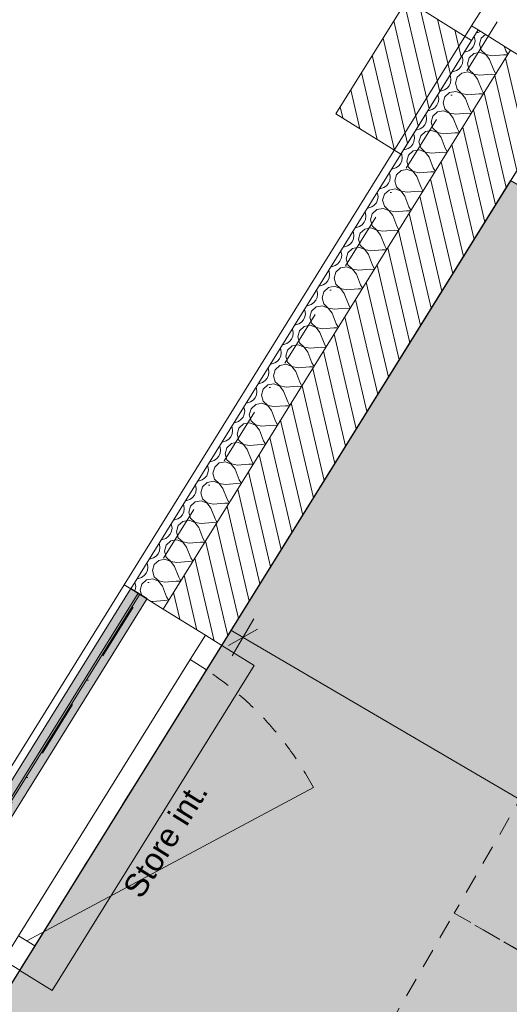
# Model space of a CAD drawing. Header units: millimetres. Extents: x -95266 to 45774, y -33242 to 22435.
# Tile 13 of 88: x -84921 to -83641, y 8162 to 10735. Entities that reach past the tile are written whole.
import ezdxf
from ezdxf.enums import TextEntityAlignment as Align

# ---------------------------------------------------------------- set-up
doc = ezdxf.new("R2010")
doc.units = ezdxf.units.MM
doc.header["$MEASUREMENT"] = 0
for name, pattern in [('! FIN Pointille', [87.5, 50, -37.5]), ('! STR Pointille', [87.5, 50, -37.5]), ('! URB Limite propriété', [300, 150, -75, 0, -75]), ('Tirets petits', [125, 75, -50])]:
    doc.linetypes.add(name, pattern=pattern)
for name, color, linetype in [('01-STR_Dalles.ARCHI', 7, 'Continuous'), ('01-STR_Murs extérieurs.ARCHI', 7, 'Continuous'), ('02-CCO_Serrurerie.ARCHI', 7, 'Continuous'), ('03-SURFACE _ Utile.ARCHI', 7, 'Continuous'), ('04-SOE_Faux Plafond.ARCHI', 7, 'Continuous'), ('04-SOE_Revetement de sol.ARCHI', 7, 'Continuous'), ('05-INF _ COTATIONS.ARCHI', 7, 'Continuous'), ('06-REP _ EQUIP MOBI _ hors marché.ARCHI', 7, 'Continuous'), ('06-REP _ EQUIP MOBI _ marché.ARCHI', 7, 'Continuous'), ('Fenêtres Archicad', 7, 'Continuous'), ('Marques de fenêtre Archicad', 7, 'Continuous'), ('Marques de Zone Archicad', 7, 'Continuous'), ('Nouveau_07-VRD_Terrain EDL_Parcelle.ARCHI', 7, 'Continuous')]:
    doc.layers.add(name, color=color, linetype=linetype)
doc.styles.add('STYLE_GENERE_1', font='arial.ttf')
doc.styles.add('STYLE_GENERE_2', font='arial.ttf')
doc.dimstyles.new('STYLE_GENERE__1', dxfattribs={"dimtxt": 75, "dimasz": 57, "dimexe": 0.18, "dimexo": 50, "dimgap": 0, "dimtad": 1, "dimlfac": 0.001, "dimzin": 0, "dimdsep": 46, "dimtxsty": 'STYLE_GENERE_1', "dimblk": 'ARROWHEAD_2', "dimblk1": 'ARROWHEAD_2', "dimblk2": 'ARROWHEAD_2', "dimcen": 0.09, "dimclrd": 256, "dimclre": 256, "dimclrt": 256, "dimazin": 0, "dimtfac": 1, "dimtdec": 4, "dimtmove": 0, "dimatfit": 3, "dimfxl": 0, "dimtolj": 1, "dimtzin": 0, "dimarcsym": 0})

# ---------------------------------------------------------------- blocks, each defined once
blk = doc.blocks.new('Dalle_1_2', base_point=(-76490.4, 21808.4))
at = {"layer": '01-STR_Dalles.ARCHI', "color": 7, "linetype": 'Continuous', "lineweight": 5, "flags": 128}
blk.add_lwpolyline([(-76490.4, 21808.4), (-87291.7, 4437.9), (-82006.1, 1387.3), (-82425.9, 539.4), (-77581.8, -2296.9), (-72433.7, 6489), (-56478, -2855), (-54056.4, -4268.9), (-54717.7, -5397.6), (-55839.4, -4740.4), (-56513, -5890.1), (-48741.5, -10399.6), (-47429.1, -8161.6), (-44547, -9851.7), (-45759.6, -11920.3), (-44179.8, -12831.6), (-42533.9, -10035.9), (-41442, -10665.3), (-36023.4, -1555.2)], close=True, dxfattribs=at)
blk = doc.blocks.new('PFT Employeurs 1__15_2', base_point=(-84795, 5852.1))
at = {"layer": '03-SURFACE _ Utile.ARCHI', "linetype": 'Continuous', "lineweight": 0, "true_color": 0xffdad2}
h = blk.add_hatch(color=254, dxfattribs=at)
h.paths.add_polyline_path([(-83637.3, 10314.9), (-87291.7, 4437.9), (-82006.1, 1387.3), (-82427.2, 536.8), (-77858.1, -2135.3), (-77695.5, -1857.3), (-77419.1, -2019.2), (-74500.9, 2961), (-81255.1, 6860.5), (-80344.8, 8414)])
h.paths.add_polyline_path([(-80584.2, 4575.4), (-80382, 4920.5), (-80036.9, 4718.3), (-80239.1, 4373.2)], flags=0)
at = {"layer": 'Marques de Zone Archicad', "color": 7, "lineweight": 5}
for tag, height, style, p in [('ROOM_NAME', 125, 'STYLE_GENERE_2', (-84884.3, 6668.9)), ('measuredAreaCode', 100, 'STYLE_GENERE_1', (-85198.6, 6130.3)), ('DUMMY_862', 100, 'STYLE_GENERE_1', (-85296.8, 5960.2)), ('DUMMY_861', 125, 'STYLE_GENERE_2', (-83589, 5949.7)), ('DUMMY_863', 100, 'STYLE_GENERE_1', (-85026.1, 5803.9)), ('DUMMY_864', 100, 'STYLE_GENERE_1', (-85395, 5790.1)), ('titleZoneLevel', 100, 'STYLE_GENERE_1', (-85493.2, 5620)), ('DUMMY_865', 100, 'STYLE_GENERE_1', (-85058.4, 5595.7))]:
    blk.add_attdef(tag, text='', height=height, rotation=329.9997, dxfattribs=dict(at, style=style)).set_placement(p, align=Align.TOP_LEFT)
blk = doc.blocks.new('Dalle_8_2', base_point=(-87291.7, 4437.9))
at = {"layer": '04-SOE_Faux Plafond.ARCHI', "color": 252, "linetype": 'Tirets petits', "lineweight": 5, "flags": 128}
blk.add_lwpolyline([(-87291.7, 4437.9), (-76490.4, 21808.4), (-36023.4, -1555.2), (-39411.7, -7251.8), (-41500.3, -6028), (-43890.9, -4627.3), (-44756.4, -6104.4), (-53251, -1126.9), (-52156.1, 745.7), (-53422.7, 1487.9), (-53460.6, 1423.2), (-53841, 1646.1), (-57988.5, 4076.8), (-57988.2, 4077.3), (-63007.5, 7016.8), (-62958, 7101.4), (-66320.9, 9071.9), (-66373.3, 8982.4), (-70933.1, 11661), (-70035.8, 13192.4), (-72449.2, 14601.8), (-72270.4, 14906.9), (-74211.7, 16044.4), (-75399.8, 14016.8), (-76572.4, 14703.9), (-78078.4, 12133.6), (-80174.3, 8556.8), (-78961.8, 7856.7), (-78041.3, 9427.6), (-72585.2, 6230.6), (-77581.8, -2296.9), (-82427.2, 536.8), (-82006.1, 1387.3)], close=True, dxfattribs=at)
blk = doc.blocks.new('Dalle_16_2', base_point=(-87291.7, 4437.9))
at = {"layer": '04-SOE_Revetement de sol.ARCHI', "color": 7, "linetype": 'Continuous', "lineweight": 5, "flags": 128}
blk.add_lwpolyline([(-77858.4, -2135.2), (-82427.2, 536.8), (-82006.1, 1387.3), (-87291.7, 4437.9), (-76490.4, 21808.4)], dxfattribs=at)
blk = doc.blocks.new('*X154')
at = {"layer": '01-STR_Murs extérieurs.ARCHI', "color": 7, "linetype": 'Continuous', "lineweight": 5}
for p, q in [((-83731.4, 10688.6), (-83732.7, 10691.6)), ((-83731.5, 10672.2), (-83730.3, 10680.4)), ((-83730.3, 10680.4), (-83731.4, 10688.6)), ((-83726.4, 10701.8), (-83723.1, 10701.9)), ((-83723.1, 10701.9), (-83715.6, 10704.5)), ((-83713.9, 10686.9), (-83718.4, 10671.2)), ((-83703.1, 10696.7), (-83713.9, 10686.9)), ((-83754.8, 10651), (-83746.9, 10653.6)), ((-83746.9, 10653.6), (-83740.1, 10658.3)), ((-83740.1, 10658.3), (-83734.8, 10664.6)), ((-83734.8, 10664.6), (-83731.5, 10672.2)), ((-83718.4, 10671.2), (-83714, 10655.4)), ((-83714, 10655.4), (-83701.9, 10644.3)), ((-83654.4, 10666.4), (-83649.6, 10654)), ((-83649.6, 10654), (-83645.5, 10646.8)), ((-83763.1, 10637.6), (-83764.4, 10640.7)), ((-83762, 10629.4), (-83763.1, 10637.6)), ((-83763.1, 10621.2), (-83762, 10629.4)), ((-83758.1, 10650.8), (-83754.8, 10651)), ((-83745.6, 10636), (-83750.1, 10620.2)), ((-83733.4, 10647), (-83745.6, 10636)), ((-83717.3, 10650), (-83733.4, 10647)), ((-83702, 10644.1), (-83717.3, 10650)), ((-83692.1, 10631), (-83702, 10644.1)), ((-83701.9, 10644.3), (-83685.8, 10641.2)), ((-83692.1, 10631), (-83681.2, 10603.1)), ((-83685.8, 10641.2), (-83655.9, 10643.8)), ((-83647.6, 10643.4), (-83655.9, 10643.8)), ((-83645.4, 10642.7), (-83647.6, 10643.4)), ((-83645.5, 10646.8), (-83643.9, 10645.1)), ((-83786.5, 10600), (-83778.6, 10602.7)), ((-83778.6, 10602.7), (-83771.8, 10607.3)), ((-83771.8, 10607.3), (-83766.5, 10613.7)), ((-83766.5, 10613.7), (-83763.1, 10621.2)), ((-83750.1, 10620.2), (-83745.6, 10604.4)), ((-83745.6, 10604.4), (-83733.6, 10593.4)), ((-83681.2, 10603.1), (-83677.2, 10595.8)), ((-83794.8, 10586.7), (-83796.1, 10589.7)), ((-83793.7, 10578.5), (-83794.8, 10586.7)), ((-83794.8, 10570.3), (-83793.7, 10578.5)), ((-83789.8, 10599.9), (-83786.5, 10600)), ((-83777.2, 10585), (-83781.8, 10569.3)), ((-83765.1, 10596.1), (-83777.2, 10585)), ((-83749, 10599.1), (-83765.1, 10596.1)), ((-83733.7, 10593.1), (-83749, 10599.1)), ((-83723.8, 10580.1), (-83733.7, 10593.1)), ((-83733.6, 10593.4), (-83717.5, 10590.3)), ((-83723.8, 10580.1), (-83712.9, 10552.1)), ((-83717.5, 10590.3), (-83687.6, 10592.9)), ((-83679.3, 10592.5), (-83687.6, 10592.9)), ((-83677.1, 10591.7), (-83679.3, 10592.5)), ((-83677.2, 10595.8), (-83675.6, 10594.2)), ((-83818.2, 10549.1), (-83810.3, 10551.7)), ((-83810.3, 10551.7), (-83803.5, 10556.4)), ((-83803.5, 10556.4), (-83798.2, 10562.7)), ((-83798.2, 10562.7), (-83794.8, 10570.3)), ((-83781.8, 10569.3), (-83777.3, 10553.5)), ((-83777.3, 10553.5), (-83765.3, 10542.4)), ((-83712.9, 10552.1), (-83708.9, 10544.9)), ((-83826.5, 10535.7), (-83827.8, 10538.8)), ((-83825.3, 10527.5), (-83826.5, 10535.7)), ((-83826.5, 10519.3), (-83825.3, 10527.5)), ((-83821.5, 10548.9), (-83818.2, 10549.1)), ((-83808.9, 10534.1), (-83813.4, 10518.3)), ((-83796.8, 10545.1), (-83808.9, 10534.1)), ((-83780.7, 10548.1), (-83796.8, 10545.1)), ((-83765.4, 10542.2), (-83780.7, 10548.1)), ((-83755.5, 10529.1), (-83765.4, 10542.2)), ((-83765.3, 10542.4), (-83749.2, 10539.3)), ((-83755.5, 10529.1), (-83744.6, 10501.2)), ((-83749.2, 10539.3), (-83719.3, 10541.9)), ((-83711, 10541.5), (-83719.3, 10541.9)), ((-83708.8, 10540.7), (-83711, 10541.5)), ((-83708.9, 10544.9), (-83707.2, 10543.2)), ((-83849.8, 10498.1), (-83842, 10500.7)), ((-83842, 10500.7), (-83835.2, 10505.4)), ((-83835.2, 10505.4), (-83829.9, 10511.8)), ((-83829.9, 10511.8), (-83826.5, 10519.3)), ((-83813.4, 10518.3), (-83809, 10502.5)), ((-83809, 10502.5), (-83796.9, 10491.4)), ((-83744.6, 10501.2), (-83740.6, 10493.9)), ((-83858.1, 10484.8), (-83859.5, 10487.8)), ((-83858.2, 10468.4), (-83857, 10476.6)), ((-83857, 10476.6), (-83858.1, 10484.8)), ((-83853.2, 10498), (-83849.8, 10498.1)), ((-83840.6, 10483.1), (-83845.1, 10467.4)), ((-83828.5, 10494.2), (-83840.6, 10483.1)), ((-83812.4, 10497.2), (-83828.5, 10494.2)), ((-83797.1, 10491.2), (-83812.4, 10497.2)), ((-83787.2, 10478.2), (-83797.1, 10491.2)), ((-83796.9, 10491.4), (-83780.8, 10488.4)), ((-83787.2, 10478.2), (-83776.3, 10450.2)), ((-83780.8, 10488.4), (-83751, 10491)), ((-83742.7, 10490.5), (-83751, 10491)), ((-83740.5, 10489.8), (-83742.7, 10490.5)), ((-83740.6, 10493.9), (-83738.9, 10492.3)), ((-83881.5, 10447.2), (-83873.7, 10449.8)), ((-83873.7, 10449.8), (-83866.8, 10454.5)), ((-83866.8, 10454.5), (-83861.5, 10460.8)), ((-83861.5, 10460.8), (-83858.2, 10468.4)), ((-83845.1, 10467.4), (-83840.7, 10451.6)), ((-83840.7, 10451.6), (-83828.6, 10440.5)), ((-83776.3, 10450.2), (-83772.3, 10443)), ((-83889.8, 10433.8), (-83891.2, 10436.9)), ((-83889.9, 10417.4), (-83888.7, 10425.6)), ((-83888.7, 10425.6), (-83889.8, 10433.8)), ((-83884.8, 10447), (-83881.5, 10447.2)), ((-83872.3, 10432.2), (-83876.8, 10416.4)), ((-83860.2, 10443.2), (-83872.3, 10432.2)), ((-83844, 10446.2), (-83860.2, 10443.2)), ((-83828.7, 10440.3), (-83844, 10446.2)), ((-83818.9, 10427.2), (-83828.7, 10440.3)), ((-83828.6, 10440.5), (-83812.5, 10437.4)), ((-83818.9, 10427.2), (-83808, 10399.3)), ((-83812.5, 10437.4), (-83782.6, 10440)), ((-83774.4, 10439.6), (-83782.6, 10440)), ((-83772.2, 10438.8), (-83774.4, 10439.6)), ((-83772.3, 10443), (-83770.6, 10441.3)), ((-83916.5, 10396.1), (-83913.2, 10396.2)), ((-83913.2, 10396.2), (-83905.4, 10398.8)), ((-83905.4, 10398.8), (-83898.5, 10403.5)), ((-83898.5, 10403.5), (-83893.2, 10409.9)), ((-83893.2, 10409.9), (-83889.9, 10417.4)), ((-83876.8, 10416.4), (-83872.4, 10400.6)), ((-83872.4, 10400.6), (-83860.3, 10389.5)), ((-83808, 10399.3), (-83803.9, 10392)), ((-83921.5, 10382.9), (-83922.8, 10385.9)), ((-83921.6, 10366.5), (-83920.4, 10374.7)), ((-83920.4, 10374.7), (-83921.5, 10382.9)), ((-83904, 10381.2), (-83908.5, 10365.5)), ((-83891.8, 10392.3), (-83904, 10381.2)), ((-83875.7, 10395.3), (-83891.8, 10392.3)), ((-83860.4, 10389.3), (-83875.7, 10395.3)), ((-83850.5, 10376.3), (-83860.4, 10389.3)), ((-83860.3, 10389.5), (-83844.2, 10386.5)), ((-83850.5, 10376.3), (-83839.7, 10348.3)), ((-83844.2, 10386.5), (-83814.3, 10389.1)), ((-83806.1, 10388.6), (-83814.3, 10389.1)), ((-83803.9, 10387.9), (-83806.1, 10388.6)), ((-83803.9, 10392), (-83802.3, 10390.4)), ((-83948.2, 10345.1), (-83944.9, 10345.3)), ((-83944.9, 10345.3), (-83937, 10347.9)), ((-83937, 10347.9), (-83930.2, 10352.6)), ((-83930.2, 10352.6), (-83924.9, 10358.9)), ((-83924.9, 10358.9), (-83921.6, 10366.5)), ((-83908.5, 10365.5), (-83904.1, 10349.7)), ((-83904.1, 10349.7), (-83892, 10338.6)), ((-83839.7, 10348.3), (-83835.6, 10341.1)), ((-83953.2, 10331.9), (-83954.5, 10335)), ((-83952.1, 10323.7), (-83953.2, 10331.9)), ((-83953.2, 10315.5), (-83952.1, 10323.7)), ((-83935.7, 10330.3), (-83940.2, 10314.5)), ((-83923.5, 10341.3), (-83935.7, 10330.3)), ((-83907.4, 10344.3), (-83923.5, 10341.3)), ((-83892.1, 10338.4), (-83907.4, 10344.3)), ((-83882.2, 10325.3), (-83892.1, 10338.4)), ((-83892, 10338.6), (-83875.9, 10335.5)), ((-83882.2, 10325.3), (-83871.3, 10297.3)), ((-83875.9, 10335.5), (-83846, 10338.1)), ((-83837.7, 10337.7), (-83846, 10338.1)), ((-83835.5, 10336.9), (-83837.7, 10337.7)), ((-83835.6, 10341.1), (-83834, 10339.4)), ((-83979.9, 10294.2), (-83976.6, 10294.3)), ((-83976.6, 10294.3), (-83968.7, 10296.9)), ((-83968.7, 10296.9), (-83961.9, 10301.6)), ((-83961.9, 10301.6), (-83956.6, 10308)), ((-83956.6, 10308), (-83953.2, 10315.5)), ((-83939.1, 10293.4), (-83955.2, 10290.3)), ((-83940.2, 10314.5), (-83935.7, 10298.7)), ((-83923.8, 10287.4), (-83939.1, 10293.4)), ((-83935.7, 10298.7), (-83923.7, 10287.6)), ((-83871.3, 10297.3), (-83867.3, 10290.1)), ((-83984.9, 10281), (-83986.2, 10284)), ((-83983.8, 10272.8), (-83984.9, 10281)), ((-83984.9, 10264.6), (-83983.8, 10272.8)), ((-83967.3, 10279.3), (-83971.9, 10263.6)), ((-83955.2, 10290.3), (-83967.3, 10279.3)), ((-83913.9, 10274.4), (-83923.8, 10287.4)), ((-83923.7, 10287.6), (-83907.6, 10284.5)), ((-83913.9, 10274.4), (-83903, 10246.4)), ((-83907.6, 10284.5), (-83877.7, 10287.2)), ((-83869.4, 10286.7), (-83877.7, 10287.2)), ((-83867.2, 10286), (-83869.4, 10286.7)), ((-83867.3, 10290.1), (-83865.7, 10288.5)), ((-84011.6, 10243.2), (-84008.3, 10243.4)), ((-84008.3, 10243.4), (-84000.4, 10246)), ((-84000.4, 10246), (-83993.6, 10250.7)), ((-83993.6, 10250.7), (-83988.3, 10257)), ((-83988.3, 10257), (-83984.9, 10264.6)), ((-83970.8, 10242.4), (-83986.9, 10239.4)), ((-83971.9, 10263.6), (-83967.4, 10247.8)), ((-83955.5, 10236.5), (-83970.8, 10242.4)), ((-83967.4, 10247.8), (-83955.4, 10236.7)), ((-83903, 10246.4), (-83899, 10239.2)), ((-84016.6, 10230), (-84017.9, 10233.1)), ((-84015.4, 10221.8), (-84016.6, 10230)), ((-84016.6, 10213.6), (-84015.4, 10221.8)), ((-83999, 10228.4), (-84003.5, 10212.6)), ((-83986.9, 10239.4), (-83999, 10228.4)), ((-83945.6, 10223.4), (-83955.5, 10236.5)), ((-83955.4, 10236.7), (-83939.3, 10233.6)), ((-83945.6, 10223.4), (-83934.7, 10195.4)), ((-83939.3, 10233.6), (-83909.4, 10236.2)), ((-83901.1, 10235.8), (-83909.4, 10236.2)), ((-83898.9, 10235), (-83901.1, 10235.8)), ((-83899, 10239.2), (-83897.3, 10237.5)), ((-84043.3, 10192.3), (-84039.9, 10192.4)), ((-84039.9, 10192.4), (-84032.1, 10195)), ((-84032.1, 10195), (-84025.3, 10199.7)), ((-84025.3, 10199.7), (-84020, 10206.1)), ((-84020, 10206.1), (-84016.6, 10213.6)), ((-84002.5, 10191.4), (-84018.6, 10188.4)), ((-84003.5, 10212.6), (-83999.1, 10196.8)), ((-83987.2, 10185.5), (-84002.5, 10191.4)), ((-83999.1, 10196.8), (-83987, 10185.7)), ((-83934.7, 10195.4), (-83930.7, 10188.2)), ((-84048.2, 10179.1), (-84049.6, 10182.1)), ((-84048.3, 10162.7), (-84047.1, 10170.9)), ((-84047.1, 10170.9), (-84048.2, 10179.1)), ((-84030.7, 10177.4), (-84035.2, 10161.7)), ((-84018.6, 10188.4), (-84030.7, 10177.4)), ((-83977.3, 10172.5), (-83987.2, 10185.5)), ((-83987, 10185.7), (-83970.9, 10182.6)), ((-83977.3, 10172.5), (-83966.4, 10144.5)), ((-83970.9, 10182.6), (-83941, 10185.3)), ((-83932.8, 10184.8), (-83941, 10185.3)), ((-83930.6, 10184.1), (-83932.8, 10184.8)), ((-83930.7, 10188.2), (-83929, 10186.6)), ((-84074.9, 10141.3), (-84071.6, 10141.5)), ((-84071.6, 10141.5), (-84063.8, 10144.1)), ((-84063.8, 10144.1), (-84056.9, 10148.7)), ((-84056.9, 10148.7), (-84051.6, 10155.1)), ((-84051.6, 10155.1), (-84048.3, 10162.7)), ((-84034.1, 10140.5), (-84050.3, 10137.5)), ((-84035.2, 10161.7), (-84030.8, 10145.9)), ((-84018.8, 10134.6), (-84034.1, 10140.5)), ((-84030.8, 10145.9), (-84018.7, 10134.8)), ((-83966.4, 10144.5), (-83962.4, 10137.3)), ((-84079.9, 10128.1), (-84081.3, 10131.2)), ((-84080, 10111.7), (-84078.8, 10119.9)), ((-84078.8, 10119.9), (-84079.9, 10128.1)), ((-84062.4, 10126.5), (-84066.9, 10110.7)), ((-84050.3, 10137.5), (-84062.4, 10126.5)), ((-84009, 10121.5), (-84018.8, 10134.6)), ((-84018.7, 10134.8), (-84002.6, 10131.7)), ((-84009, 10121.5), (-83998.1, 10093.5)), ((-84002.6, 10131.7), (-83972.7, 10134.3)), ((-83964.5, 10133.9), (-83972.7, 10134.3)), ((-83962.3, 10133.1), (-83964.5, 10133.9)), ((-83962.4, 10137.3), (-83960.7, 10135.6)), ((-84106.6, 10090.4), (-84103.3, 10090.5)), ((-84103.3, 10090.5), (-84095.5, 10093.1)), ((-84095.5, 10093.1), (-84088.6, 10097.8)), ((-84088.6, 10097.8), (-84083.3, 10104.2)), ((-84083.3, 10104.2), (-84080, 10111.7)), ((-84065.8, 10089.5), (-84081.9, 10086.5)), ((-84066.9, 10110.7), (-84062.5, 10094.9)), ((-84050.5, 10083.6), (-84065.8, 10089.5)), ((-84062.5, 10094.9), (-84050.4, 10083.8)), ((-83998.1, 10093.5), (-83994, 10086.3)), ((-84111.6, 10077.2), (-84112.9, 10080.2)), ((-84111.7, 10060.8), (-84110.5, 10069)), ((-84110.5, 10069), (-84111.6, 10077.2)), ((-84094.1, 10075.5), (-84098.6, 10059.8)), ((-84081.9, 10086.5), (-84094.1, 10075.5)), ((-84040.6, 10070.5), (-84050.5, 10083.6)), ((-84050.4, 10083.8), (-84034.3, 10080.7)), ((-84040.6, 10070.5), (-84029.8, 10042.6)), ((-84034.3, 10080.7), (-84004.4, 10083.3)), ((-83996.1, 10082.9), (-84004.4, 10083.3)), ((-83993.9, 10082.2), (-83996.1, 10082.9)), ((-83994, 10086.3), (-83992.4, 10084.7)), ((-84138.3, 10039.4), (-84135, 10039.6)), ((-84135, 10039.6), (-84127.1, 10042.2)), ((-84127.1, 10042.2), (-84120.3, 10046.8)), ((-84113.6, 10035.6), (-84125.8, 10024.6)), ((-84120.3, 10046.8), (-84115, 10053.2)), ((-84115, 10053.2), (-84111.7, 10060.8)), ((-84097.5, 10038.6), (-84113.6, 10035.6)), ((-84098.6, 10059.8), (-84094.2, 10044)), ((-84082.2, 10032.7), (-84097.5, 10038.6)), ((-84094.2, 10044), (-84082.1, 10032.9)), ((-84029.8, 10042.6), (-84025.7, 10035.4)), ((-84143.3, 10026.2), (-84144.6, 10029.2)), ((-84142.2, 10018), (-84143.3, 10026.2)), ((-84143.3, 10009.8), (-84142.2, 10018)), ((-84125.8, 10024.6), (-84130.3, 10008.8)), ((-84072.3, 10019.6), (-84082.2, 10032.7)), ((-84082.1, 10032.9), (-84066, 10029.8)), ((-84072.3, 10019.6), (-84061.4, 9991.6)), ((-84066, 10029.8), (-84036.1, 10032.4)), ((-84027.8, 10032), (-84036.1, 10032.4)), ((-84025.6, 10031.2), (-84027.8, 10032)), ((-84025.7, 10035.4), (-84024.1, 10033.7)), ((-84170, 9988.4), (-84166.7, 9988.6)), ((-84166.7, 9988.6), (-84158.8, 9991.2)), ((-84158.8, 9991.2), (-84152, 9995.9)), ((-84145.3, 9984.6), (-84157.4, 9973.6)), ((-84152, 9995.9), (-84146.7, 10002.3)), ((-84146.7, 10002.3), (-84143.3, 10009.8)), ((-84129.2, 9987.6), (-84145.3, 9984.6)), ((-84130.3, 10008.8), (-84125.8, 9993)), ((-84113.9, 9981.7), (-84129.2, 9987.6)), ((-84125.8, 9993), (-84113.8, 9981.9)), ((-84061.4, 9991.6), (-84057.4, 9984.4)), ((-84057.4, 9984.4), (-84055.8, 9982.8)), ((-84178.4, 9951.3), (-84175, 9958.9)), ((-84175, 9975.3), (-84176.3, 9978.3)), ((-84173.9, 9967.1), (-84175, 9975.3)), ((-84175, 9958.9), (-84173.9, 9967.1)), ((-84157.4, 9973.6), (-84162, 9957.8)), ((-84104, 9968.6), (-84113.9, 9981.7)), ((-84113.8, 9981.9), (-84097.7, 9978.8)), ((-84104, 9968.6), (-84093.1, 9940.7)), ((-84097.7, 9978.8), (-84067.8, 9981.4)), ((-84059.5, 9981), (-84067.8, 9981.4)), ((-84057.3, 9980.3), (-84059.5, 9981)), ((-84201.7, 9937.5), (-84198.4, 9937.6)), ((-84198.4, 9937.6), (-84190.5, 9940.3)), ((-84190.5, 9940.3), (-84183.7, 9944.9)), ((-84177, 9933.7), (-84189.1, 9922.7)), ((-84183.7, 9944.9), (-84178.4, 9951.3)), ((-84160.9, 9936.7), (-84177, 9933.7)), ((-84162, 9957.8), (-84157.5, 9942.1)), ((-84145.6, 9930.8), (-84160.9, 9936.7)), ((-84157.5, 9942.1), (-84145.5, 9931)), ((-84093.1, 9940.7), (-84089.1, 9933.5)), ((-84089.1, 9933.5), (-84087.4, 9931.8)), ((-84210.1, 9900.3), (-84206.7, 9907.9)), ((-84206.7, 9924.3), (-84208, 9927.3)), ((-84205.5, 9916.1), (-84206.7, 9924.3)), ((-84206.7, 9907.9), (-84205.5, 9916.1)), ((-84189.1, 9922.7), (-84193.6, 9906.9)), ((-84135.7, 9917.7), (-84145.6, 9930.8)), ((-84145.5, 9931), (-84129.4, 9927.9)), ((-84135.7, 9917.7), (-84124.8, 9889.7)), ((-84129.4, 9927.9), (-84099.5, 9930.5)), ((-84091.2, 9930.1), (-84099.5, 9930.5)), ((-84089, 9929.3), (-84091.2, 9930.1)), ((-84233.4, 9886.5), (-84230, 9886.7)), ((-84230, 9886.7), (-84222.2, 9889.3)), ((-84222.2, 9889.3), (-84215.4, 9894)), ((-84208.7, 9882.7), (-84220.8, 9871.7)), ((-84215.4, 9894), (-84210.1, 9900.3)), ((-84192.6, 9885.7), (-84208.7, 9882.7)), ((-84193.6, 9906.9), (-84189.2, 9891.1)), ((-84177.3, 9879.8), (-84192.6, 9885.7)), ((-84189.2, 9891.1), (-84177.1, 9880)), ((-84124.8, 9889.7), (-84120.8, 9882.5)), ((-84120.8, 9882.5), (-84119.1, 9880.9)), ((-84241.7, 9849.4), (-84238.4, 9857)), ((-84238.3, 9873.4), (-84239.7, 9876.4)), ((-84238.4, 9857), (-84237.2, 9865.2)), ((-84237.2, 9865.2), (-84238.3, 9873.4)), ((-84220.8, 9871.7), (-84225.3, 9855.9)), ((-84225.3, 9855.9), (-84220.9, 9840.2)), ((-84167.4, 9866.7), (-84177.3, 9879.8)), ((-84177.1, 9880), (-84161, 9876.9)), ((-84167.4, 9866.7), (-84156.5, 9838.8)), ((-84161, 9876.9), (-84131.1, 9879.5)), ((-84122.9, 9879.1), (-84131.1, 9879.5)), ((-84120.7, 9878.4), (-84122.9, 9879.1)), ((-84265, 9835.6), (-84261.7, 9835.7)), ((-84261.7, 9835.7), (-84253.9, 9838.4)), ((-84253.9, 9838.4), (-84247, 9843)), ((-84240.4, 9831.8), (-84252.5, 9820.7)), ((-84247, 9843), (-84241.7, 9849.4)), ((-84224.2, 9834.8), (-84240.4, 9831.8)), ((-84208.9, 9828.9), (-84224.2, 9834.8)), ((-84220.9, 9840.2), (-84208.8, 9829.1)), ((-84156.5, 9838.8), (-84152.5, 9831.5)), ((-84152.5, 9831.5), (-84150.8, 9829.9)), ((-84273.4, 9798.4), (-84270.1, 9806)), ((-84270, 9822.4), (-84271.4, 9825.4)), ((-84270.1, 9806), (-84268.9, 9814.2)), ((-84268.9, 9814.2), (-84270, 9822.4)), ((-84252.5, 9820.7), (-84257, 9805)), ((-84257, 9805), (-84252.6, 9789.2)), ((-84199.1, 9815.8), (-84208.9, 9828.9)), ((-84208.8, 9829.1), (-84192.7, 9826)), ((-84199.1, 9815.8), (-84188.2, 9787.8)), ((-84192.7, 9826), (-84162.8, 9828.6)), ((-84154.6, 9828.2), (-84162.8, 9828.6)), ((-84152.4, 9827.4), (-84154.6, 9828.2)), ((-84296.7, 9784.6), (-84293.4, 9784.8)), ((-84293.4, 9784.8), (-84285.6, 9787.4)), ((-84285.6, 9787.4), (-84278.7, 9792.1)), ((-84272, 9780.8), (-84284.2, 9769.8)), ((-84278.7, 9792.1), (-84273.4, 9798.4)), ((-84255.9, 9783.8), (-84272, 9780.8)), ((-84240.6, 9777.9), (-84255.9, 9783.8)), ((-84252.6, 9789.2), (-84240.5, 9778.1)), ((-84188.2, 9787.8), (-84184.1, 9780.6)), ((-84184.1, 9780.6), (-84182.5, 9779)), ((-84305.1, 9747.5), (-84301.8, 9755.1)), ((-84301.7, 9771.4), (-84303, 9774.5)), ((-84301.8, 9755.1), (-84300.6, 9763.2)), ((-84300.6, 9763.2), (-84301.7, 9771.4)), ((-84284.2, 9769.8), (-84288.7, 9754)), ((-84288.7, 9754), (-84284.3, 9738.3)), ((-84230.7, 9764.8), (-84240.6, 9777.9)), ((-84240.5, 9778.1), (-84224.4, 9775)), ((-84230.7, 9764.8), (-84219.9, 9736.9)), ((-84224.4, 9775), (-84194.5, 9777.6)), ((-84186.2, 9777.2), (-84194.5, 9777.6)), ((-84184, 9776.5), (-84186.2, 9777.2)), ((-84328.4, 9733.7), (-84325.1, 9733.8)), ((-84325.1, 9733.8), (-84317.2, 9736.5)), ((-84317.2, 9736.5), (-84310.4, 9741.1)), ((-84303.7, 9729.9), (-84315.9, 9718.8)), ((-84310.4, 9741.1), (-84305.1, 9747.5)), ((-84287.6, 9732.9), (-84303.7, 9729.9)), ((-84272.3, 9727), (-84287.6, 9732.9)), ((-84284.3, 9738.3), (-84272.2, 9727.2)), ((-84262.4, 9713.9), (-84272.3, 9727)), ((-84272.2, 9727.2), (-84256.1, 9724.1)), ((-84219.9, 9736.9), (-84215.8, 9729.6)), ((-84215.8, 9729.6), (-84214.2, 9728)), ((-84336.8, 9696.5), (-84333.4, 9704.1)), ((-84333.4, 9720.5), (-84334.7, 9723.5)), ((-84332.3, 9712.3), (-84333.4, 9720.5)), ((-84333.4, 9704.1), (-84332.3, 9712.3)), ((-84315.9, 9718.8), (-84320.4, 9703.1)), ((-84320.4, 9703.1), (-84315.9, 9687.3)), ((-84262.4, 9713.9), (-84251.5, 9685.9)), ((-84256.1, 9724.1), (-84226.2, 9726.7)), ((-84217.9, 9726.3), (-84226.2, 9726.7)), ((-84215.7, 9725.5), (-84217.9, 9726.3)), ((-84360.1, 9682.7), (-84356.8, 9682.9)), ((-84356.8, 9682.9), (-84348.9, 9685.5)), ((-84348.9, 9685.5), (-84342.1, 9690.2)), ((-84335.4, 9678.9), (-84347.5, 9667.9)), ((-84342.1, 9690.2), (-84336.8, 9696.5)), ((-84319.3, 9681.9), (-84335.4, 9678.9)), ((-84304, 9676), (-84319.3, 9681.9)), ((-84315.9, 9687.3), (-84303.9, 9676.2)), ((-84294.1, 9662.9), (-84304, 9676)), ((-84303.9, 9676.2), (-84287.8, 9673.1)), ((-84287.8, 9673.1), (-84257.9, 9675.7)), ((-84249.6, 9675.3), (-84257.9, 9675.7)), ((-84251.5, 9685.9), (-84247.5, 9678.7)), ((-84247.5, 9678.7), (-84245.9, 9677)), ((-84368.5, 9645.6), (-84365.1, 9653.1)), ((-84365.1, 9669.5), (-84366.4, 9672.6)), ((-84364, 9661.3), (-84365.1, 9669.5)), ((-84365.1, 9653.1), (-84364, 9661.3)), ((-84347.5, 9667.9), (-84352.1, 9652.1)), ((-84352.1, 9652.1), (-84347.6, 9636.3)), ((-84294.1, 9662.9), (-84283.2, 9635)), ((-84247.4, 9674.6), (-84249.6, 9675.3)), ((-84391.8, 9631.8), (-84388.5, 9631.9)), ((-84388.5, 9631.9), (-84380.6, 9634.6)), ((-84380.6, 9634.6), (-84373.8, 9639.2)), ((-84367.1, 9628), (-84379.2, 9616.9)), ((-84373.8, 9639.2), (-84368.5, 9645.6)), ((-84351, 9631), (-84367.1, 9628)), ((-84335.7, 9625), (-84351, 9631)), ((-84347.6, 9636.3), (-84335.6, 9625.3)), ((-84325.8, 9612), (-84335.7, 9625)), ((-84335.6, 9625.3), (-84319.5, 9622.2)), ((-84319.5, 9622.2), (-84289.6, 9624.8)), ((-84281.3, 9624.4), (-84289.6, 9624.8)), ((-84283.2, 9635), (-84279.2, 9627.7)), ((-84279.1, 9623.6), (-84281.3, 9624.4)), ((-84279.2, 9627.7), (-84277.5, 9626.1)), ((-84400.2, 9594.6), (-84396.8, 9602.2)), ((-84396.8, 9618.6), (-84398.1, 9621.6)), ((-84395.6, 9610.4), (-84396.8, 9618.6)), ((-84396.8, 9602.2), (-84395.6, 9610.4)), ((-84379.2, 9616.9), (-84383.7, 9601.2)), ((-84383.7, 9601.2), (-84379.3, 9585.4)), ((-84325.8, 9612), (-84314.9, 9584)), ((-84423.5, 9580.8), (-84420.1, 9581)), ((-84420.1, 9581), (-84412.3, 9583.6)), ((-84412.3, 9583.6), (-84405.5, 9588.3)), ((-84398.8, 9577), (-84410.9, 9566)), ((-84405.5, 9588.3), (-84400.2, 9594.6)), ((-84382.7, 9580), (-84398.8, 9577)), ((-84367.4, 9574.1), (-84382.7, 9580)), ((-84379.3, 9585.4), (-84367.2, 9574.3)), ((-84357.5, 9561), (-84367.4, 9574.1)), ((-84367.2, 9574.3), (-84351.1, 9571.2)), ((-84351.1, 9571.2), (-84321.2, 9573.8)), ((-84313, 9573.4), (-84321.2, 9573.8)), ((-84314.9, 9584), (-84310.9, 9576.8)), ((-84310.8, 9572.6), (-84313, 9573.4)), ((-84310.9, 9576.8), (-84309.2, 9575.1)), ((-84431.8, 9543.7), (-84428.5, 9551.2)), ((-84428.4, 9567.6), (-84429.8, 9570.7)), ((-84428.5, 9551.2), (-84427.3, 9559.4)), ((-84427.3, 9559.4), (-84428.4, 9567.6)), ((-84410.9, 9566), (-84415.4, 9550.2)), ((-84415.4, 9550.2), (-84411, 9534.4)), ((-84357.5, 9561), (-84346.6, 9533.1)), ((-84455.1, 9529.9), (-84451.8, 9530)), ((-84451.8, 9530), (-84444, 9532.6)), ((-84444, 9532.6), (-84437.1, 9537.3)), ((-84430.5, 9526.1), (-84442.6, 9515)), ((-84437.1, 9537.3), (-84431.8, 9543.7)), ((-84414.3, 9529.1), (-84430.5, 9526.1)), ((-84399, 9523.1), (-84414.3, 9529.1)), ((-84411, 9534.4), (-84398.9, 9523.3)), ((-84389.2, 9510.1), (-84399, 9523.1)), ((-84398.9, 9523.3), (-84382.8, 9520.3)), ((-84382.8, 9520.3), (-84352.9, 9522.9)), ((-84344.7, 9522.4), (-84352.9, 9522.9)), ((-84346.6, 9533.1), (-84342.6, 9525.8)), ((-84342.5, 9521.7), (-84344.7, 9522.4)), ((-84342.6, 9525.8), (-84340.9, 9524.2)), ((-84463.5, 9492.7), (-84460.2, 9500.3)), ((-84460.1, 9516.7), (-84461.5, 9519.7)), ((-84460.2, 9500.3), (-84459, 9508.5)), ((-84459, 9508.5), (-84460.1, 9516.7)), ((-84442.6, 9515), (-84447.1, 9499.3)), ((-84447.1, 9499.3), (-84442.7, 9483.5)), ((-84389.2, 9510.1), (-84378.3, 9482.1)), ((-84486.8, 9478.9), (-84483.5, 9479.1)), ((-84483.5, 9479.1), (-84475.7, 9481.7)), ((-84475.7, 9481.7), (-84468.8, 9486.4)), ((-84462.1, 9475.1), (-84474.3, 9464.1)), ((-84468.8, 9486.4), (-84463.5, 9492.7)), ((-84446, 9478.1), (-84462.1, 9475.1)), ((-84430.7, 9472.2), (-84446, 9478.1)), ((-84442.7, 9483.5), (-84430.6, 9472.4)), ((-84420.8, 9459.1), (-84430.7, 9472.2)), ((-84430.6, 9472.4), (-84414.5, 9469.3)), ((-84414.5, 9469.3), (-84384.6, 9471.9)), ((-84376.3, 9471.5), (-84384.6, 9471.9)), ((-84378.3, 9482.1), (-84374.2, 9474.9)), ((-84374.1, 9470.7), (-84376.3, 9471.5)), ((-84374.2, 9474.9), (-84372.6, 9473.2)), ((-84495.2, 9441.8), (-84491.9, 9449.3)), ((-84491.8, 9465.7), (-84493.1, 9468.8)), ((-84491.9, 9449.3), (-84490.7, 9457.5)), ((-84490.7, 9457.5), (-84491.8, 9465.7)), ((-84474.3, 9464.1), (-84478.8, 9448.3)), ((-84478.8, 9448.3), (-84474.4, 9432.5)), ((-84420.8, 9459.1), (-84410, 9431.2)), ((-84518.5, 9428), (-84515.2, 9428.1)), ((-84515.2, 9428.1), (-84507.3, 9430.7)), ((-84507.3, 9430.7), (-84500.5, 9435.4)), ((-84493.8, 9424.2), (-84506, 9413.1)), ((-84500.5, 9435.4), (-84495.2, 9441.8)), ((-84477.7, 9427.2), (-84493.8, 9424.2)), ((-84462.4, 9421.2), (-84477.7, 9427.2)), ((-84474.4, 9432.5), (-84462.3, 9421.4)), ((-84452.5, 9408.2), (-84462.4, 9421.2)), ((-84462.3, 9421.4), (-84446.2, 9418.4)), ((-84446.2, 9418.4), (-84416.3, 9421)), ((-84408, 9420.5), (-84416.3, 9421)), ((-84410, 9431.2), (-84405.9, 9423.9)), ((-84405.8, 9419.8), (-84408, 9420.5)), ((-84405.9, 9423.9), (-84404.3, 9422.3)), ((-84526.9, 9390.8), (-84523.5, 9398.4)), ((-84523.5, 9414.8), (-84524.8, 9417.8)), ((-84522.4, 9406.6), (-84523.5, 9414.8)), ((-84523.5, 9398.4), (-84522.4, 9406.6)), ((-84506, 9413.1), (-84510.5, 9397.4)), ((-84510.5, 9397.4), (-84506, 9381.6)), ((-84452.5, 9408.2), (-84441.6, 9380.2)), ((-84555.2, 9363.8), (-84556.5, 9366.9)), ((-84550.2, 9377), (-84546.9, 9377.2)), ((-84546.9, 9377.2), (-84539, 9379.8)), ((-84539, 9379.8), (-84532.2, 9384.5)), ((-84525.5, 9373.2), (-84537.6, 9362.2)), ((-84532.2, 9384.5), (-84526.9, 9390.8)), ((-84509.4, 9376.2), (-84525.5, 9373.2)), ((-84494.1, 9370.3), (-84509.4, 9376.2)), ((-84506, 9381.6), (-84494, 9370.5)), ((-84484.2, 9357.2), (-84494.1, 9370.3)), ((-84494, 9370.5), (-84477.9, 9367.4)), ((-84477.9, 9367.4), (-84448, 9370)), ((-84439.7, 9369.6), (-84448, 9370)), ((-84441.6, 9380.2), (-84437.6, 9373)), ((-84437.5, 9368.8), (-84439.7, 9369.6)), ((-84437.6, 9373), (-84436, 9371.3)), ((-84558.6, 9339.9), (-84555.2, 9347.4)), ((-84554.1, 9355.6), (-84555.2, 9363.8)), ((-84555.2, 9347.4), (-84554.1, 9355.6)), ((-84537.6, 9362.2), (-84542.2, 9346.4)), ((-84542.2, 9346.4), (-84537.7, 9330.6)), ((-84484.2, 9357.2), (-84473.3, 9329.2)), ((-84586.9, 9312.9), (-84588.2, 9315.9)), ((-84581.9, 9326.1), (-84578.6, 9326.2)), ((-84578.6, 9326.2), (-84570.7, 9328.8)), ((-84570.7, 9328.8), (-84563.9, 9333.5)), ((-84557.2, 9322.2), (-84569.3, 9311.2)), ((-84563.9, 9333.5), (-84558.6, 9339.9)), ((-84541.1, 9325.3), (-84557.2, 9322.2)), ((-84525.8, 9319.3), (-84541.1, 9325.3)), ((-84537.7, 9330.6), (-84525.7, 9319.5)), ((-84515.9, 9306.3), (-84525.8, 9319.3)), ((-84525.7, 9319.5), (-84509.6, 9316.4)), ((-84509.6, 9316.4), (-84479.7, 9319.1)), ((-84471.4, 9318.6), (-84479.7, 9319.1)), ((-84473.3, 9329.2), (-84469.3, 9322)), ((-84469.2, 9317.9), (-84471.4, 9318.6)), ((-84469.3, 9322), (-84467.6, 9320.4)), ((-84590.3, 9288.9), (-84586.9, 9296.5)), ((-84585.7, 9304.7), (-84586.9, 9312.9)), ((-84586.9, 9296.5), (-84585.7, 9304.7)), ((-84569.3, 9311.2), (-84573.8, 9295.5)), ((-84573.8, 9295.5), (-84569.4, 9279.7)), ((-84515.9, 9306.3), (-84505, 9278.3)), ((-84618.5, 9261.9), (-84619.9, 9265)), ((-84613.6, 9275.1), (-84610.2, 9275.3)), ((-84610.2, 9275.3), (-84602.4, 9277.9)), ((-84602.4, 9277.9), (-84595.6, 9282.6)), ((-84588.9, 9271.3), (-84601, 9260.3)), ((-84595.6, 9282.6), (-84590.3, 9288.9)), ((-84572.8, 9274.3), (-84588.9, 9271.3)), ((-84557.5, 9268.4), (-84572.8, 9274.3)), ((-84569.4, 9279.7), (-84557.3, 9268.6)), ((-84547.6, 9255.3), (-84557.5, 9268.4)), ((-84557.3, 9268.6), (-84541.2, 9265.5)), ((-84541.2, 9265.5), (-84511.3, 9268.1)), ((-84503.1, 9267.7), (-84511.3, 9268.1)), ((-84505, 9278.3), (-84501, 9271.1)), ((-84500.9, 9266.9), (-84503.1, 9267.7)), ((-84501, 9271.1), (-84499.3, 9269.4)), ((-84620.3, 9241.7), (-84618.6, 9245.5)), ((-84618.6, 9245.5), (-84617.4, 9253.7)), ((-84617.4, 9253.7), (-84618.5, 9261.9)), ((-84601, 9260.3), (-84605.5, 9244.5)), ((-84605.5, 9244.5), (-84601.5, 9230)), ((-84547.6, 9255.3), (-84536.7, 9227.3)), ((-84578.2, 9215.6), (-84572.9, 9214.5)), ((-84572.9, 9214.5), (-84543, 9217.2)), ((-84534.8, 9216.7), (-84543, 9217.2)), ((-84536.7, 9227.3), (-84532.7, 9220.1)), ((-84532.6, 9216), (-84534.8, 9216.7)), ((-84532.7, 9220.1), (-84531, 9218.5))]:
    blk.add_line(p, q, dxfattribs=at)
blk = doc.blocks.new('Fenêtre 27')
at = {"layer": 'Fenêtres Archicad', "color": 8, "linetype": 'Continuous', "lineweight": 5}
blk.add_line((425, -25), (-311.1, 400), dxfattribs=at)
at = {"layer": 'Fenêtres Archicad', "color": 7, "linetype": 'Continuous', "lineweight": 5}
for p, q in [((-500, 0), (500, 0)), ((-500, 0), (-425, 0)), ((-500, 0), (-500, -50)), ((-500, 0), (-500, -50)), ((-425, 0), (-425, -50)), ((-425, 0), (425, 0)), ((425, -50), (425, 0)), ((425, 0), (500, 0)), ((500, 0), (500, -50)), ((500, 0), (500, -50)), ((-425, -50), (-500, -50)), ((-500, -50), (-500, -180)), ((425, -50), (-425, -50)), ((500, -50), (425, -50)), ((500, -50), (500, -180)), ((-500, -180), (-500, -280)), ((500, -180), (500, -280)), ((-500, -280), (-500, -300)), ((500, -280), (500, -300)), ((-500, -300), (500, -300))]:
    blk.add_line(p, q, dxfattribs=at)
at = {"layer": 'Fenêtres Archicad', "color": 8, "linetype": '! FIN Pointille', "lineweight": 5}
blk.add_arc((425, -25), 850, 150, 180, dxfattribs=at)
blk = doc.blocks.new('Marque fenêtre 27')
at = {"layer": 'Marques de fenêtre Archicad', "color": 7, "lineweight": 5, "style": 'STYLE_GENERE_1'}
for tag, p in [('DUMMY_233', (-164.7, -405.7)), ('strCust1Value', (-164.7, -419.4))]:
    blk.add_attdef(tag, text='', height=60, dxfattribs=at).set_placement(p, align=Align.TOP_LEFT)
blk = doc.blocks.new('Mur_17_2', base_point=(-87291.7, 4437.9))
at = {"layer": '01-STR_Murs extérieurs.ARCHI', "linetype": 'Continuous', "lineweight": 0, "true_color": 0x000000}
h = blk.add_hatch(dxfattribs=at)
h.set_pattern_fill('Hachure_simple_0002', color=18, style=0, pattern_type=2)
h.set_pattern_definition([(283.12592, (0, 0), (36.52025, 8.515946), [])])
h.paths.add_polyline_path([(-84545.5, 9195.2), (-84392.6, 9100.2), (-83484.4, 10560.7), (-83637.3, 10655.8)])
at = {"layer": '01-STR_Murs extérieurs.ARCHI', "color": 7, "linetype": 'Continuous', "lineweight": 5}
for p, q in [((-83722.2, 10708.6), (-84630.4, 9248)), ((-83722.2, 10708.6), (-83739.2, 10719.1)), ((-83637.3, 10655.8), (-83722.2, 10708.6)), ((-83637.3, 10655.8), (-84545.5, 9195.2)), ((-84630.4, 9248), (-84647.4, 9258.6)), ((-84545.5, 9195.2), (-84630.4, 9248)), ((-84435.1, 9126.6), (-84545.5, 9195.2)), ((-84392.6, 9100.2), (-84435.1, 9126.6))]:
    blk.add_line(p, q, dxfattribs=at)
at = {"layer": '01-STR_Murs extérieurs.ARCHI', "color": 7, "linetype": 'Continuous', "lineweight": 5, "flags": 128}
for points in [[(-83739.2, 10719.1), (-84647.4, 9258.6)], [(-84392.6, 9100.2), (-83484.4, 10560.7)]]:
    blk.add_lwpolyline(points, dxfattribs=at)
at = {"layer": '01-STR_Murs extérieurs.ARCHI', "color": 7, "lineweight": 5}
blk.add_blockref('*X154', (0, 0), dxfattribs=at)
at = {"layer": 'Fenêtres Archicad', "color": 7, "linetype": 'Continuous', "lineweight": 5, "zscale": 1000, "rotation": 238.1259194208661}
for p in [(-83220.4, 10985.3), (-84656.6, 8675.6)]:
    blk.add_blockref('Fenêtre 27', p, dxfattribs=at)
at = {"layer": 'Marques de fenêtre Archicad', "color": 8, "lineweight": 5}
ref = blk.add_blockref('Marque fenêtre 27', (-84911.4, 8834), dxfattribs=dict(at, rotation=58.12591942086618))
ref.add_attrib('strCust1Value', 'Store int.', dxfattribs={"color": 7, "lineweight": 5, "height": 60, "rotation": 58.1259, "style": 'STYLE_GENERE_1'}).set_placement((-84653.8, 8466.2), align=Align.TOP_LEFT)
blk = doc.blocks.new('Mur_57_2', base_point=(-83924, 10384))
at = {"layer": '01-STR_Murs extérieurs.ARCHI', "linetype": 'Continuous', "lineweight": 0, "true_color": 0x000000}
h = blk.add_hatch(dxfattribs=at)
h.set_pattern_fill('Hachure_simple_0002', color=18, style=0, pattern_type=2)
h.set_pattern_definition([(103.12592, (0, 0), (36.52025, 8.515946), [])])
h.paths.add_polyline_path([(-83924, 10384), (-83739.2, 10681.2), (-83909, 10786.8), (-84093.9, 10489.6)])
at = {"layer": '01-STR_Murs extérieurs.ARCHI', "color": 7, "linetype": 'Continuous', "lineweight": 5, "flags": 128}
for points in [[(-83909, 10786.8), (-84093.9, 10489.6)], [(-83739.2, 10681.2), (-83909, 10786.8)], [(-83924, 10384), (-83739.2, 10681.2)], [(-84093.9, 10489.6), (-83924, 10384)]]:
    blk.add_lwpolyline(points, dxfattribs=at)
blk = doc.blocks.new('Garde-corps_9_2')
at = {"layer": '02-CCO_Serrurerie.ARCHI', "linetype": 'Continuous', "lineweight": 0, "true_color": 0xffffff}
for points in [[(-84587.4, 9222.5), (-84629.8, 9248.9), (-85157.9, 8399.7), (-85115.4, 8373.3)], [(-84606.5, 9234.4), (-84610.7, 9237.1), (-85138.8, 8387.8), (-85134.5, 8385.2)]]:
    blk.add_hatch(color=7, dxfattribs=at).paths.add_polyline_path(points)
at = {"layer": '02-CCO_Serrurerie.ARCHI', "color": 7, "linetype": 'Continuous', "lineweight": 5, "flags": 128}
for points in [[(-84587.4, 9222.5), (-84629.8, 9248.9), (-85157.9, 8399.7), (-85115.4, 8373.3)], [(-84606.5, 9234.4), (-84610.7, 9237.1), (-85138.8, 8387.8), (-85134.5, 8385.2)]]:
    blk.add_lwpolyline(points, close=True, dxfattribs=at)
blk = doc.blocks.new('Poste de travail de bureau unique 27[50]_2', base_point=(-82399, 7600.7))
at = {"layer": '06-REP _ EQUIP MOBI _ hors marché.ARCHI', "color": 252, "linetype": '! STR Pointille', "lineweight": 5, "flags": 128}
blk.add_lwpolyline([(-82399, 7600.7), (-83784.6, 8400.6), (-83384.6, 9093.5), (-81999, 8293.5)], close=True, dxfattribs=at)
blk = doc.blocks.new('Poste de travail de bureau unique 27[51]_2', base_point=(-83784.6, 8400.6))
at = {"layer": '06-REP _ EQUIP MOBI _ hors marché.ARCHI', "color": 252, "linetype": '! STR Pointille', "lineweight": 5, "flags": 128}
blk.add_lwpolyline([(-83784.6, 8400.6), (-82399, 7600.7), (-82799, 6907.8), (-84184.6, 7707.8)], close=True, dxfattribs=at)
blk = doc.blocks.new('Stores vénitiens 27[101]_2', base_point=(-84307.7, 9047.4))
at = {"layer": '06-REP _ EQUIP MOBI _ marché.ARCHI', "color": 8, "linetype": 'Continuous', "lineweight": 5}
for p, q in [((-84920.5, 8250.9), (-84392.6, 9100.2)), ((-84392.6, 9100.2), (-84307.7, 9047.4)), ((-84307.7, 9047.4), (-84835.6, 8198.1)), ((-84835.6, 8198.1), (-84920.5, 8250.9))]:
    blk.add_line(p, q, dxfattribs=at)
blk = doc.blocks.new('*D745')
at = {"layer": '05-INF _ COTATIONS.ARCHI', "color": 251, "linetype": 'Continuous', "lineweight": 5, "true_color": 0x666666}
for p, q in [((-81056.7, 7199.2), (-84336.8, 9121.1)), ((-81028.2, 7247.7), (-81085.1, 7150.6)), ((-81094.3, 7177.8), (-81019, 7220.6)), ((-80963.5, 7209.8), (-81020.4, 7112.7)), ((-80991.9, 7161.2), (-81056.7, 7199.2)), ((-81029.6, 7139.8), (-80954.3, 7182.7)), ((-74327.8, 3256.4), (-80991.9, 7161.2))]:
    blk.add_line(p, q, dxfattribs=at)
blk = doc.blocks.new('ARROWHEAD_2')
at = {"color": 0, "linetype": 'Continuous', "lineweight": 0}
for p, q in [((-0.378, -0.655), (0.378, 0.655)), ((0, 0), (-1, 0))]:
    blk.add_line(p, q, dxfattribs=at)
blk = doc.blocks.new('*D746')
at = {"layer": '05-INF _ COTATIONS.ARCHI', "color": 251, "linetype": 'Continuous', "lineweight": 5, "true_color": 0x666666}
for p, q in [((-84308.3, 9169.7), (-84365.2, 9072.6)), ((-84299.1, 9142.5), (-84374.4, 9099.7)), ((-84336.8, 9121.1), (-84368.4, 9139.7)), ((-81056.7, 7199.2), (-84336.8, 9121.1)), ((-81094.3, 7177.8), (-81019, 7220.6))]:
    blk.add_line(p, q, dxfattribs=at)
at = {"layer": '05-INF _ COTATIONS.ARCHI', "color": 251, "lineweight": 5, "true_color": 0x666666, "insert": (-82775.5, 8223.7), "char_height": 75, "attachment_point": 7, "rotation": 329.632, "style": 'STYLE_GENERE_1'}
blk.add_mtext('\\A1;{\\pql;\\fArial|b0|i0|c0|p0;\\W1.000000;3,80}', dxfattribs=at)
blk = doc.blocks.new('*D765')
at = {"layer": '05-INF _ COTATIONS.ARCHI', "color": 251, "linetype": 'Continuous', "lineweight": 5, "true_color": 0x666666}
for p, q in [((-81325.7, 8979.7), (-81288.2, 9044.7)), ((-81277, 8951.6), (-81374.4, 9007.9)), ((-81347.3, 9017.2), (-81304, 8942.2)), ((-82225.7, 7420.9), (-81325.7, 8979.7)), ((-82177, 7392.8), (-82274.4, 7449)), ((-82247.3, 7458.4), (-82204, 7383.4)), ((-84783.7, 2990.4), (-82225.7, 7420.9))]:
    blk.add_line(p, q, dxfattribs=at)
at = {"layer": '05-INF _ COTATIONS.ARCHI', "color": 251, "lineweight": 5, "true_color": 0x666666, "char_height": 75, "attachment_point": 7, "rotation": 59.9997, "style": 'STYLE_GENERE_1'}
for s, insert in [('\\A1;{\\pql;\\fArial|b0|i0|c0|p0;\\W1.000000;8}', (-81378.1, 8918.9)), ('\\A1;{\\pql;\\fArial|b0|i0|c0|p0;\\W1.000000;1,80}', (-81853, 8096.4))]:
    blk.add_mtext(s, dxfattribs=dict(at, insert=insert))

msp = doc.modelspace()

# ---------------------------------------------------------------- linework, layer by layer
at = {"layer": '03-SURFACE _ Utile.ARCHI', "color": 254, "linetype": 'Continuous', "lineweight": 0, "true_color": 0xffdad2, "flags": 128}
msp.add_lwpolyline([(-83637.283, 10314.888), (-87291.697, 4437.903), (-82006.099, 1387.343), (-82427.232, 536.761), (-77858.057, -2135.335), (-77695.533, -1857.252), (-77419.098, -2019.228), (-74500.927, 2961.049), (-81255.083, 6860.525), (-80344.832, 8413.999)], close=True, dxfattribs=at)
at = {"layer": 'Nouveau_07-VRD_Terrain EDL_Parcelle.ARCHI', "color": 1, "linetype": '! URB Limite propriété', "lineweight": 15, "flags": 128}
msp.add_lwpolyline([(-77016.379, 22434.535), (-80376.932, 16951.425), (-81220.579, 14671.5), (-87656.289, 4325.036)], dxfattribs=at)

# ---------------------------------------------------------------- block references
at = {"layer": '01-STR_Dalles.ARCHI', "color": 7, "linetype": 'Continuous', "lineweight": 5}
msp.add_blockref('Dalle_1_2', (-76490.431, 21808.373), dxfattribs=at)
at = {"layer": '01-STR_Murs extérieurs.ARCHI', "color": 7, "lineweight": 5}
for name, p in [('Mur_17_2', (-87291.697, 4437.903)), ('Mur_57_2', (-83924.025, 10384.003))]:
    msp.add_blockref(name, p, dxfattribs=at)
at = {"layer": '02-CCO_Serrurerie.ARCHI', "color": 7, "linetype": 'Continuous', "lineweight": 5}
msp.add_blockref('Garde-corps_9_2', (0, 0), dxfattribs=at)
at = {"layer": '03-SURFACE _ Utile.ARCHI', "color": 7, "linetype": 'Continuous', "lineweight": 5}
msp.add_blockref('PFT Employeurs 1__15_2', (-84795.031, 5852.12), dxfattribs=at)
at = {"layer": '04-SOE_Faux Plafond.ARCHI', "color": 252, "linetype": 'Tirets petits', "lineweight": 5}
msp.add_blockref('Dalle_8_2', (-87291.697, 4437.903), dxfattribs=at)
at = {"layer": '04-SOE_Revetement de sol.ARCHI', "color": 7, "linetype": 'Continuous', "lineweight": 5}
msp.add_blockref('Dalle_16_2', (-87291.697, 4437.903), dxfattribs=at)
at = {"layer": '06-REP _ EQUIP MOBI _ hors marché.ARCHI', "color": 252, "linetype": '! STR Pointille', "lineweight": 5}
for name, p in [('Poste de travail de bureau unique 27[50]_2', (-82398.987, 7600.651)), ('Poste de travail de bureau unique 27[51]_2', (-83784.63, 8400.648))]:
    msp.add_blockref(name, p, dxfattribs=at)
at = {"layer": '06-REP _ EQUIP MOBI _ marché.ARCHI', "color": 8, "linetype": 'Continuous', "lineweight": 5}
msp.add_blockref('Stores vénitiens 27[101]_2', (-84307.693, 9047.368), dxfattribs=at)

# ---------------------------------------------------------------- dimensions: what is measured, and where the dimension line sits
at = {"layer": '05-INF _ COTATIONS.ARCHI', "color": 251, "linetype": 'Continuous', "lineweight": 5, "true_color": 0x666666}
for base, p1, p2, angle, picture, middle, turn in [((-84336.774, 9121.131), (-80003.785, 8996.044), (-83637.524, 10314.502), 149.63202, '*D746', (-82672.765, 8206.961), 329.63202), ((-81325.691, 8979.749), (-82225.694, 7420.915), (-81991.299, 9364.043), 59.999715, '*D765', (-81836.961, 8199.213), 59.999715), ((-81056.659, 7199.163), (-79920.009, 8990.667), (-80003.785, 8996.044), 149.63202, '*D745', (-80922.084, 7181.158), 329.63202)]:
    dim = msp.add_linear_dim(base=base, p1=p1, p2=p2, angle=angle, dimstyle='STYLE_GENERE__1', dxfattribs=at)
    dim.commit()
    dim.dimension.update_dxf_attribs({"geometry": picture, "text_midpoint": middle, "dimtype": 160, "text_rotation": turn})

doc.saveas('drawing.dxf')
